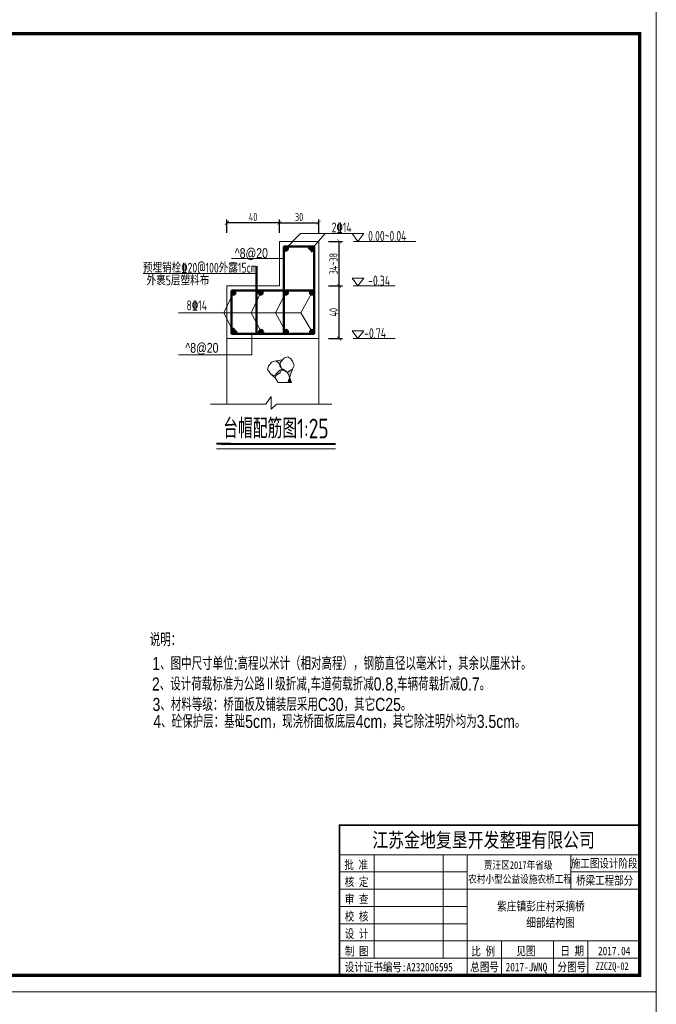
# Model space of a CAD drawing. Header units: inches. Extents: x 97745 to 142261, y 62673 to 100665.
# Tile 53 of 148: x 110255 to 112195, y 79881 to 82881. Entities that reach past the tile are written whole.
import ezdxf

# ---------------------------------------------------------------- set-up
doc = ezdxf.new("R2010")
doc.units = ezdxf.units.IN
doc.header["$MEASUREMENT"] = 0
doc.layers.get('0').update_dxf_attribs({"lineweight": 15})
doc.layers.add('1', color=7, linetype='Continuous')
for name, color, linetype, lineweight in [('BM1', 7, 'Continuous', 15), ('文字', 7, 'Continuous', 20), ('轮廓线', 1, 'Continuous', 40), ('配筋1', 1, 'Continuous', 50)]:
    doc.layers.add(name, color=color, linetype=linetype, lineweight=lineweight)
doc.styles.add('DIM_FONT', font='hztxt_e.shx', dxfattribs={"width": 0.8, "bigfont": 'hztxt.shx'})
doc.styles.add('hz-e', font='hztxt_e.shx', dxfattribs={"width": 0.8, "height": 330, "bigfont": 'hztxt.shx'})
doc.styles.add('HZTXT', font='tssdeng.shx', dxfattribs={"width": 0.75, "bigfont": 'hztxt.shx'})
doc.styles.add('图框', font='SIMFANG.TTF', dxfattribs={"width": 0.8, "height": 4})
doc.dimstyles.new('3', dxfattribs={"dimtxt": 25, "dimasz": 12, "dimexe": 10, "dimexo": 30, "dimgap": 5, "dimtad": 1, "dimdec": 0, "dimzin": 0, "dimdsep": 46, "dimtxsty": 'HZTXT', "dimblk": 'ARCHTICK', "dimcen": 0, "dimclrt": 7, "dimazin": 2, "dimtfac": 1, "dimtdec": 0, "dimtix": 1, "dimtmove": 2, "dimatfit": 3, "dimfxl": 250, "dimtolj": 1, "dimtzin": 0, "dimarcsym": 0})

# ---------------------------------------------------------------- blocks, each defined once
blk = doc.blocks.new('_ArchTick')
at = {"color": 0, "linetype": 'ByBlock', "const_width": 0.15}
blk.add_lwpolyline([(-0.5, -0.5), (0.5, 0.5)], dxfattribs=at)
blk = doc.blocks.new('*D276')
at = {"color": 0, "lineweight": -2, "transparency": 16777216}
for p, q in [((111046.1, 82231.9), (111046.1, 82272.5)), ((111166.1, 82231.9), (111166.1, 82272.5)), ((111046.1, 82262.5), (111166.1, 82262.5))]:
    blk.add_line(p, q, dxfattribs=at)
at = {"color": 0, "lineweight": -2, "transparency": 16777216, "xscale": 12, "yscale": 12, "zscale": 12, "rotation": 180}
blk.add_blockref('_ArchTick', (111046.1, 82262.5), dxfattribs=at)
at = {"color": 0, "lineweight": -2, "transparency": 16777216, "xscale": 12, "yscale": 12, "zscale": 12}
blk.add_blockref('_ArchTick', (111166.1, 82262.5), dxfattribs=at)
at = {"color": 7, "transparency": 16777216, "insert": (111106.1, 82280), "char_height": 25, "attachment_point": 5, "style": 'HZTXT'}
blk.add_mtext('\\A1;30', dxfattribs=at)
blk = doc.blocks.new('*D277')
at = {"color": 0, "lineweight": -2, "transparency": 16777216}
for p, q in [((110886.1, 82231.9), (110886.1, 82272.5)), ((111046.1, 82231.9), (111046.1, 82272.5)), ((111046.1, 82262.5), (110886.1, 82262.5))]:
    blk.add_line(p, q, dxfattribs=at)
at = {"color": 0, "lineweight": -2, "transparency": 16777216, "xscale": 12, "yscale": 12, "zscale": 12, "rotation": 180}
blk.add_blockref('_ArchTick', (110886.1, 82262.5), dxfattribs=at)
at = {"color": 0, "lineweight": -2, "transparency": 16777216, "xscale": 12, "yscale": 12, "zscale": 12}
blk.add_blockref('_ArchTick', (111046.1, 82262.5), dxfattribs=at)
at = {"color": 7, "transparency": 16777216, "insert": (110966.1, 82280), "char_height": 25, "attachment_point": 5, "style": 'HZTXT'}
blk.add_mtext('\\A1;40', dxfattribs=at)
blk = doc.blocks.new('*D356')
at = {"color": 0, "lineweight": -2, "transparency": 16777216}
for p, q in [((111196.1, 82069.9), (111238.4, 82069.9)), ((111228.4, 81909.9), (111228.4, 82069.9)), ((111196.1, 81909.9), (111238.4, 81909.9))]:
    blk.add_line(p, q, dxfattribs=at)
at = {"color": 0, "lineweight": -2, "transparency": 16777216, "xscale": 12, "yscale": 12, "zscale": 12}
for p, rotation in [((111228.4, 82069.9), 90), ((111228.4, 81909.9), 270)]:
    blk.add_blockref('_ArchTick', p, dxfattribs=dict(at, rotation=rotation))
at = {"color": 7, "transparency": 16777216, "insert": (111210.9, 81989.9), "char_height": 25, "attachment_point": 5, "rotation": 90, "style": 'HZTXT'}
blk.add_mtext('\\A1;40', dxfattribs=at)
blk = doc.blocks.new('*D357')
at = {"color": 0, "lineweight": -2, "transparency": 16777216}
for p, q in [((111196.1, 82205.9), (111238.4, 82205.9)), ((111228.4, 82069.9), (111228.4, 82205.9)), ((111196.1, 82069.9), (111238.4, 82069.9))]:
    blk.add_line(p, q, dxfattribs=at)
at = {"color": 0, "lineweight": -2, "transparency": 16777216, "xscale": 12, "yscale": 12, "zscale": 12}
for p, rotation in [((111228.4, 82205.9), 90), ((111228.4, 82069.9), 270)]:
    blk.add_blockref('_ArchTick', p, dxfattribs=dict(at, rotation=rotation))
at = {"color": 7, "transparency": 16777216, "insert": (111210.9, 82137.9), "char_height": 25, "attachment_point": 5, "rotation": 90, "style": 'HZTXT'}
blk.add_mtext('\\A1;34~38', dxfattribs=at)
blk = doc.blocks.new('三角形')
at = {"layer": '轮廓线', "color": 0, "lineweight": 20}
for p, q in [((24441.9, 199232.1), (24477.5, 199232.1)), ((24459.3, 199208.6), (24441.9, 199232.1)), ((24477.5, 199232.1), (24459.3, 199208.6))]:
    blk.add_line(p, q, dxfattribs=at)

msp = doc.modelspace()

# ---------------------------------------------------------------- hatches: boundary and pattern name
h = msp.add_hatch(color=256)
h.paths.add_polyline_path([(111085.785, 81816.681), (111076.818, 81790.857), (111072.395, 81801.865), (111067.669, 81808.84), (111070.418, 81807.771)])
h.paths.add_polyline_path([(111034.799, 81796.991), (111035.608, 81800.792), (111047.517, 81813.578), (111053.401, 81815.333), (111051.729, 81811.823), (111048.545, 81804.961)])
h.paths.add_polyline_path([(111056.92, 81813.021), (111055.044, 81815.823), (111057.989, 81816.702), (111066.568, 81810.465), (111067.669, 81808.84)])
h.paths.add_polyline_path([(111049.464, 81827.36), (111052.682, 81819.349), (111047.572, 81826.981), (111048.085, 81829.395)])
h.paths.add_polyline_path([(111043.636, 81835.96), (111035.057, 81842.196), (111055.871, 81844.4), (111049.916, 81838.007), (111048.085, 81829.395)])
h.paths.add_polyline_path([(111033.178, 81796.051), (111034.799, 81796.991), (111033.263, 81789.766), (111019.68, 81801.301)])
msp.add_hatch(color=256).paths.add_polyline_path([(111082.865, 81775.807), (111076.818, 81790.857), (111071.592, 81775.807)])
at = {"layer": '配筋1'}
for points in [[(111072.287, 82184.027, 1), (111060.117, 82184.027, 1)], [(111152.064, 82184.027, 1), (111139.894, 82184.027, 1)], [(110912.287, 82049.761, 1), (110900.117, 82049.761, 1)], [(110995.354, 82049.876, 1), (110983.183, 82049.876, 1)], [(111072.287, 82049.876, 1), (111060.117, 82049.876, 1)], [(111151.285, 82049.537, 1), (111139.114, 82049.537, 1)], [(110912.287, 81929.982, 1), (110900.117, 81929.982, 1)], [(110996.619, 81929.982, 1), (110984.448, 81929.982, 1)], [(111072.287, 81929.982, 1), (111060.117, 81929.982, 1)], [(111152.028, 81929.982, 1), (111139.857, 81929.982, 1)]]:
    msp.add_hatch(color=256, dxfattribs=at).paths.add_polyline_path(points)

# ---------------------------------------------------------------- linework, layer by layer
for p, q in [((111110.698, 82229.347), (111066.202, 82184.027)), ((111110.698, 82229.347), (111269.692, 82229.347)), ((111145.979, 82184.027), (111185.274, 82229.347)), ((111046.117, 82205.897), (111046.117, 82069.897)), ((111166.117, 82205.897), (111046.117, 82205.897)), ((111166.117, 82069.897), (111166.117, 82205.897)), ((111060.117, 82154.085), (110900.261, 82154.085)), ((111046.117, 82069.897), (110886.117, 82069.897)), ((110886.117, 82069.897), (110886.117, 81909.897)), ((111166.117, 81909.897), (111166.117, 82069.897)), ((110906.202, 82049.734), (110876.987, 81988.575)), ((110989.269, 82049.876), (110960.284, 81988.575)), ((111066.202, 82049.876), (111034.412, 81988.575)), ((111111.077, 81988.575), (111145.2, 82049.537)), ((110906.202, 81929.982), (110876.987, 81988.575)), ((110990.533, 81929.982), (110960.284, 81988.575)), ((111066.202, 81929.982), (111034.412, 81988.575)), ((111111.077, 81988.575), (111145.942, 81929.982)), ((110886.117, 81909.897), (111166.117, 81909.897)), ((110886.117, 81909.897), (110886.117, 81709.897)), ((110962.194, 81923.897), (110962.194, 81860.447)), ((111166.117, 81909.897), (111166.117, 81709.897)), ((111049.916, 81838.007), (111061.826, 81850.793)), ((111061.826, 81850.793), (111072.297, 81853.916)), ((111072.297, 81853.916), (111080.876, 81847.68)), ((111010.332, 81815.261), (111012.676, 81826.287)), ((111012.676, 81826.287), (111024.586, 81839.073)), ((111024.586, 81839.073), (111035.057, 81842.196)), ((111055.871, 81844.4), (111035.057, 81842.196)), ((111035.057, 81842.196), (111043.636, 81835.96)), ((111043.636, 81835.96), (111049.464, 81827.36)), ((111047.572, 81826.981), (111049.916, 81838.007)), ((111056.92, 81813.021), (111047.572, 81826.981)), ((111049.464, 81827.36), (111053.887, 81816.352)), ((111080.876, 81847.68), (111086.704, 81839.08)), ((111088.969, 81823.543), (111085.785, 81816.681)), ((111086.704, 81839.08), (111091.127, 81828.072)), ((111091.127, 81828.072), (111088.969, 81823.543)), ((111019.68, 81801.301), (111010.332, 81815.261)), ((111033.178, 81796.051), (111019.68, 81801.301)), ((111033.263, 81789.766), (111019.68, 81801.301)), ((111048.545, 81804.961), (111033.178, 81796.051)), ((111033.263, 81789.766), (111035.608, 81800.792)), ((111042.611, 81775.807), (111033.263, 81789.766)), ((111035.608, 81800.792), (111047.517, 81813.578)), ((111047.517, 81813.578), (111057.989, 81816.702)), ((111051.729, 81811.823), (111048.545, 81804.961)), ((111053.887, 81816.352), (111051.729, 81811.823)), ((111070.418, 81807.771), (111056.92, 81813.021)), ((111057.989, 81816.702), (111066.568, 81810.465)), ((111066.568, 81810.465), (111072.395, 81801.865)), ((111085.785, 81816.681), (111070.418, 81807.771)), ((111085.785, 81816.681), (111071.592, 81775.807)), ((111072.395, 81801.865), (111082.865, 81775.807)), ((111042.611, 81775.807), (111082.865, 81775.807)), ((111004.511, 81709.897), (111020.836, 81732.92)), ((111020.836, 81732.92), (111020.836, 81694.87)), ((110886.117, 81709.897), (110836.117, 81709.897)), ((110836.117, 81709.897), (111004.511, 81709.897)), ((111020.836, 81694.87), (111037.161, 81709.897)), ((111037.161, 81709.897), (111205.855, 81709.897)), ((110896.78, 81573.342), (110854.945, 81573.342)), ((110867.405, 81573.342), (111085.875, 81573.342)), ((111085.875, 81573.342), (111216.732, 81573.342))]:
    msp.add_line(p, q)
at = {"layer": 'BM1', "color": 0, "linetype": 'Continuous'}
for p, q in [((111229.287, 80427.013), (112143.932, 80427.013)), ((111229.287, 80427.013), (111229.287, 79968.94)), ((111229.287, 79968.94), (111229.287, 80427.013)), ((111229.287, 80336.9), (112143.932, 80336.9)), ((111334.418, 80021.506), (111334.418, 80336.9)), ((111544.682, 80336.9), (111544.682, 80021.506)), ((111618.274, 80336.9), (111618.274, 79968.94)), ((111933.668, 80231.769), (111933.668, 80336.9)), ((111229.287, 80284.335), (111618.274, 80284.335)), ((111933.668, 80284.335), (112143.932, 80284.335)), ((111229.287, 80231.769), (112143.932, 80231.769)), ((111229.287, 80179.203), (111618.274, 80179.203)), ((111229.287, 80126.637), (111618.274, 80126.637)), ((111229.287, 80074.071), (112143.932, 80074.071)), ((111723.405, 80074.071), (111723.405, 79968.94)), ((111881.103, 80074.071), (111881.103, 79968.94)), ((111986.234, 80074.071), (111986.234, 80021.506)), ((111986.234, 79968.94), (111986.234, 80074.071)), ((111229.287, 80021.506), (112143.932, 80021.506))]:
    msp.add_line(p, q, dxfattribs=at)
at = {"layer": 'BM1', "const_width": 1}
for points in [[(107951.098, 82919.248), (112193.926, 82919.248), (112193.926, 79918.945), (107951.098, 79918.945), (107951.098, 82919.248)], [(107951.098, 79918.945), (112193.926, 79918.945), (112193.926, 76918.642), (107951.098, 76918.642), (107951.098, 79918.945)]]:
    msp.add_lwpolyline(points, dxfattribs=at)
at = {"layer": 'BM1'}
for points in [[(107951.098, 82919.248), (112193.926, 82919.248), (112193.926, 79918.945), (107951.098, 79918.945)], [(107951.098, 79918.945), (112193.926, 79918.945), (112193.926, 76918.642), (107951.098, 76918.642)]]:
    msp.add_lwpolyline(points, close=True, dxfattribs=at)
at = {"layer": 'BM1', "color": 0, "linetype": 'Continuous', "const_width": 9.999}
msp.add_lwpolyline([(108118.942, 79968.94), (108118.942, 82838.947), (112143.932, 82838.947), (112143.932, 79968.94)], close=True, dxfattribs=at)
at = {"layer": 'BM1', "color": 0, "linetype": 'Continuous', "const_width": 5.257}
msp.add_lwpolyline([(112143.932, 80427.013), (111229.287, 80427.013), (111229.287, 79968.94)], dxfattribs=at)
at = {"layer": '文字', "ltscale": 0.5}
for p, q in [((111462.333, 82205.897), (111270.654, 82205.897)), ((110976.536, 82107.709), (110631.071, 82107.709)), ((111398.998, 82069.897), (111270.654, 82069.897)), ((111111.077, 81988.575), (110738.958, 81988.575)), ((111398.998, 81909.897), (111270.654, 81909.897)), ((110962.194, 81860.447), (110738.811, 81860.447))]:
    msp.add_line(p, q, dxfattribs=at)
at = {"layer": '轮廓线'}
for p, q in [((110896.78, 81588.927), (110854.945, 81588.927)), ((110867.405, 81588.927), (111085.875, 81588.927)), ((111085.875, 81588.927), (111216.732, 81588.927))]:
    msp.add_line(p, q, dxfattribs=at)
at = {"layer": '配筋1'}
for p, q in [((111152.117, 82190.331), (111060.117, 82190.331)), ((111060.117, 82190.331), (111060.117, 81923.897)), ((111143.648, 82190.331), (111135.122, 82181.886)), ((111152.117, 82181.398), (111142.983, 82173.615)), ((111152.117, 81923.897), (111152.117, 82190.331)), ((110976.536, 82069.897), (110976.536, 82129.897)), ((110976.536, 81923.897), (110976.536, 82069.897)), ((110900.117, 82055.897), (110900.117, 81923.897)), ((110900.117, 82055.897), (111152.117, 82055.897)), ((110900.117, 81932.482), (110908.522, 81941.047)), ((110900.117, 81923.897), (111152.117, 81923.897)), ((110908.729, 81923.897), (110916.892, 81932.693))]:
    msp.add_line(p, q, dxfattribs=at)
for centre in [(111066.202, 82184.027), (111145.979, 82184.027), (110906.202, 82049.761), (110989.269, 82049.876), (111066.202, 82049.876), (111145.2, 82049.537), (110906.202, 81929.982), (110990.533, 81929.982), (111066.202, 81929.982), (111145.942, 81929.982)]:
    msp.add_circle(centre, 6.085, dxfattribs=at)

# ---------------------------------------------------------------- block references
at = {"layer": '文字', "ltscale": 0.5}
for p in [(86825.973, -117002.655), (86825.973, -117138.655), (86825.973, -117298.655)]:
    msp.add_blockref('三角形', p, dxfattribs=at)

# ---------------------------------------------------------------- texts
at = {"style": 'hz-e', "width": 0.8}
for s, p in [('说明：', (110651.173, 80971.994)), ('1、图中尺寸单位:高程以米计（相对高程），钢筋直径以毫米计，其余以厘米计。', (110658.801, 80899.672)), ('2、设计荷载标准为公路Ⅱ级折减,车道荷载折减0.8,车辆荷载折减0.7。', (110657.757, 80837.035)), ('3、材料等级：桥面板及铺装层采用C30，其它C25。', (110659.54, 80774.778)), ('4、砼保护层：基础5cm，现浇桥面板底层4cm，其它除注明外均为3.5cm。', (110661.962, 80723.123))]:
    msp.add_text(s, height=40, dxfattribs=at).set_placement(p)
at = {"layer": '1', "color": 7, "linetype": 'Continuous', "style": '图框', "width": 0.8}
for s, height, p in [('江苏金地复垦开发整理有限公司 ', 44.4121, (111329.094, 80359.5)), ('批 准', 25.9071, (111244.006, 80293.233)), ('贾汪区2017年省级', 23.5519, (111668.987, 80293.567)), ('核 定', 25.9071, (111245.329, 80240.939)), ('农村小型公益设施农桥工程', 23.55187, (111621.264, 80250.959)), ('审 查', 25.9071, (111245.329, 80188.373)), ('校 核', 25.9071, (111245.329, 80135.808)), ('设 计', 25.9071, (111245.329, 80083.242)), ('制 图', 25.9071, (111245.67, 80029.948)), ('比 例', 25.9071, (111631.09, 80029.67)), ('见图', 25.9071, (111768.411, 80030.593)), ('日 期', 25.9071, (111902.402, 80030.593)), ('2017.04', 25.9071, (112016.993, 80030.593)), ('设计证书编号:A232006595 ', 25.90706, (111245.346, 79981.47)), ('总图号', 25.9071, (111627.686, 79981.623)), ('2017-JWNQ', 25.9071, (111735.434, 79981.623)), ('分图号', 25.9071, (111893.692, 79981.623))]:
    msp.add_text(s, height=height, dxfattribs=at).set_placement(p)
at = {"layer": '1', "color": 7, "linetype": 'Continuous', "char_height": 25.9071, "width": 215.18175, "attachment_point": 5, "style": '图框'}
for s, insert in [('施工图设计阶段', (112035.671, 80309.084)), ('桥梁工程部分', (112037.19, 80256.995))]:
    msp.add_mtext(s, dxfattribs=dict(at, insert=insert))
at = {"layer": 'BM1', "color": 0, "linetype": 'Continuous', "style": '图框', "width": 0.8}
msp.add_text('ZZCZQ-02', height=23, dxfattribs=at).set_placement((112010.049, 79986.021))
at = {"layer": '文字', "style": 'HZTXT', "width": 0.75}
msp.add_text('2%%13214', height=30, dxfattribs=at).set_placement((111205.386, 82233.196))
at = {"layer": '文字', "ltscale": 0.5, "style": 'HZTXT', "width": 0.75}
for s, p in [('0.00~0.04', (111316.509, 82207.263)), ('预埋销栓%%13220@100外露15cm', (110630.094, 82110.609)), ('外裹5层塑料布', (110641.424, 82071.794)), ('-0.34', (111316.509, 82071.263)), ('8%%13214', (110763.019, 81995.78)), ('-0.74', (111304.416, 81911.263))]:
    msp.add_text(s, height=30, dxfattribs=at).set_placement(p)
at = {"layer": '文字', "linetype": 'Continuous', "style": '图框', "width": 0.8}
for s, p in [('紫庄镇彭庄村采摘桥', (111708.925, 80166.724)), ('细部结构图', (111797.971, 80116.669))]:
    msp.add_text(s, height=27.2755, dxfattribs=at).set_placement(p)
at = {"layer": '文字', "attachment_point": 1}
for s, insert, char_height, width, style in [('^ 8@20', (110910.003, 82185.029), 30, 322.93333, 'DIM_FONT'), ('^ 8@20', (110759.289, 81896.41), 30, 322.93333, 'DIM_FONT'), ('\\pt533.33;台帽配筋图1:25', (110875.012, 81665.717), 60, 661.00966, 'HZTXT')]:
    msp.add_mtext(s, dxfattribs=dict(at, insert=insert, char_height=char_height, width=width, style=style))

# ---------------------------------------------------------------- dimensions: what is measured, and where the dimension line sits
for base, p2, text, picture, middle in [((110886.117, 82262.525), (110886.117, 82201.897), '40', '*D277', (110966.117, 82280.025)), ((111166.117, 82262.525), (111166.117, 82201.897), '30', '*D276', (111106.117, 82280.025))]:
    dim = msp.add_linear_dim(base=base, p1=(111046.117, 82201.897), p2=p2, text=text, dimstyle='3', override={"dimlfac": 0.5})
    dim.commit()
    dim.dimension.update_dxf_attribs({"geometry": picture, "text_midpoint": middle})
for base, p1, p2, text, picture, middle in [((111228.409, 82205.897), (111166.117, 82069.897), (111166.117, 82205.897), '34~38', '*D357', (111210.909, 82137.897)), ((111228.409, 82069.897), (111166.117, 81909.897), (111166.117, 82069.897), '40', '*D356', (111210.909, 81989.897))]:
    dim = msp.add_linear_dim(base=base, p1=p1, p2=p2, angle=90, text=text, dimstyle='3', override={"dimlfac": 0.5})
    dim.commit()
    dim.dimension.update_dxf_attribs({"geometry": picture, "text_midpoint": middle})

doc.saveas('drawing.dxf')
